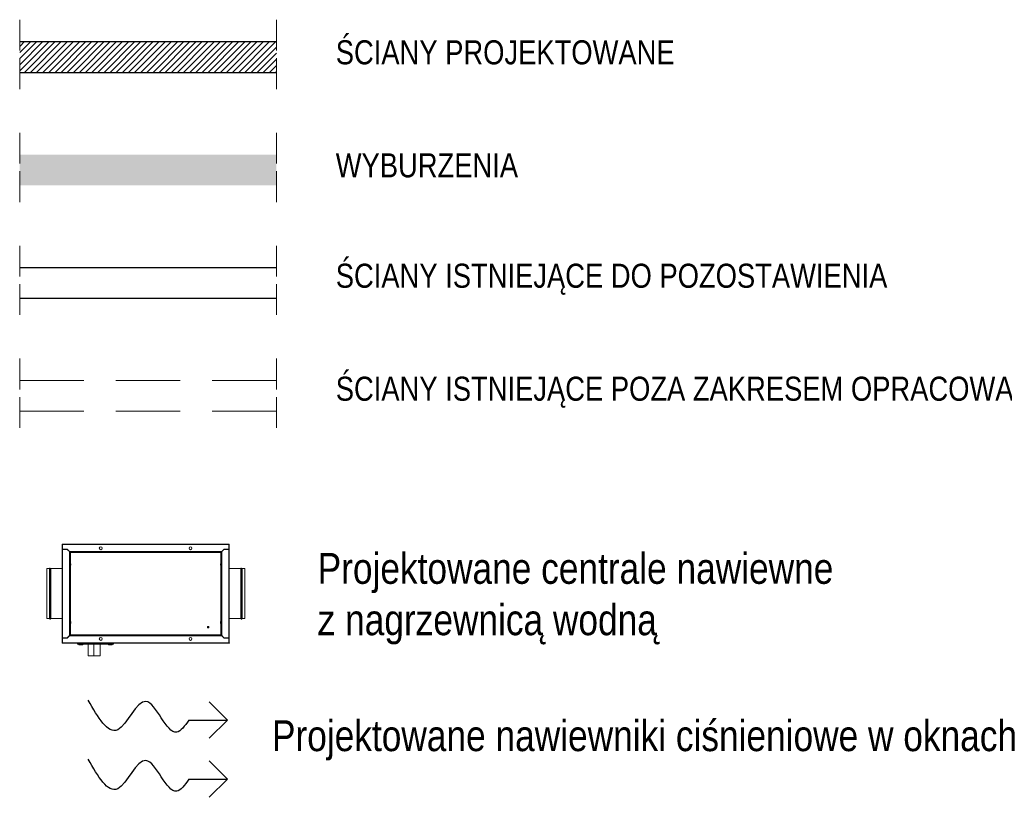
# Model space of a CAD drawing. Header units: millimetres. Extents: x 4946 to 18537, y -10559 to 785.
# Tile 71 of 74: x 8449 to 8832, y -224 to 79. Entities that reach past the tile are written whole.
import ezdxf

# ---------------------------------------------------------------- set-up
doc = ezdxf.new("R2010")
doc.units = ezdxf.units.MM
doc.linetypes.add('ACAD_ISO02W100', pattern=[15, 12, -3])
doc.linetypes.add('DASHED', pattern=[0.75, 0.5, -0.25])
for name, color, linetype, lineweight in [('!MARIUSZ', 220, 'Continuous', 35), ('BA_txs', 2, 'Continuous', 18), ('mm_Wentylacja', 5, 'Continuous', 50), ('mm_wentylacja_bloki', 7, 'Continuous', 18), ('Niewidoczne', 160, 'ACAD_ISO02W100', 18), ('PG_WIDOKOWE_CIENKIE', 1, 'Continuous', 18), ('WYBURZENIA', 160, 'Continuous', 30), ('Wymiarowa zewnętrzna', 50, 'Continuous', 18)]:
    doc.layers.add(name, color=color, linetype=linetype, lineweight=lineweight)
doc.styles.add('BIKTS', font='bikromsw.shx', dxfattribs={"width": 0.85})
doc.styles.get("Standard").update_dxf_attribs({"font": 'arial.ttf'})

# ---------------------------------------------------------------- blocks, each defined once
blk = doc.blocks.new('minibox')
at = {"layer": 'mm_wentylacja_bloki', "linetype": 'Continuous', "lineweight": 5}
for p, q in [((18308.7, -37553.61), (18308.7, -37555.33)), ((18308.7, -37553.61), (18308.77, -37553.61)), ((18308.77, -37553.61), (18308.77, -37553.74)), ((18308.84, -37553.47), (18308.84, -37553.54)), ((18373.56, -37553.47), (18308.84, -37553.47)), ((18308.89, -37553.54), (18308.84, -37553.54)), ((18373.51, -37553.61), (18308.89, -37553.61)), ((18373.56, -37553.54), (18373.51, -37553.54)), ((18373.56, -37553.47), (18373.56, -37553.54)), ((18373.7, -37553.61), (18373.63, -37553.61)), ((18373.63, -37553.74), (18373.63, -37553.61)), ((18373.7, -37555.33), (18373.7, -37553.61)), ((18308.7, -37553.74), (18308.77, -37553.74)), ((18308.7, -37555.33), (18308.77, -37555.33)), ((18308.7, -37555.61), (18308.7, -37589.83)), ((18308.7, -37555.61), (18308.77, -37555.61)), ((18308.77, -37553.74), (18308.77, -37555.33)), ((18308.84, -37555.47), (18308.84, -37555.4)), ((18308.84, -37555.4), (18310.63, -37555.4)), ((18308.84, -37555.47), (18308.84, -37555.54)), ((18308.84, -37555.47), (18310.64, -37555.47)), ((18308.97, -37555.54), (18308.84, -37555.54)), ((18308.84, -37555.66), (18308.84, -37589.78)), ((18308.97, -37555.47), (18308.97, -37555.54)), ((18310.72, -37555.54), (18308.97, -37555.54)), ((18310.59, -37555.47), (18310.59, -37555.54)), ((18310.63, -37555.4), (18311.56, -37556.33)), ((18310.64, -37555.41), (18310.64, -37555.47)), ((18310.69, -37555.51), (18310.66, -37555.54)), ((18310.71, -37555.48), (18310.69, -37555.49)), ((18310.69, -37555.49), (18311.36, -37556.16)), ((18311.56, -37556.38), (18310.69, -37555.51)), ((18311.37, -37556.14), (18311.36, -37556.16)), ((18370.84, -37556.33), (18311.56, -37556.33)), ((18311.56, -37556.38), (18311.56, -37589.06)), ((18370.7, -37556.47), (18311.7, -37556.47)), ((18311.7, -37556.52), (18311.7, -37588.92)), ((18311.7, -37556.61), (18311.77, -37556.61)), ((18311.7, -37556.68), (18311.77, -37556.68)), ((18311.77, -37556.61), (18311.77, -37556.7)), ((18311.8, -37556.64), (18311.8, -37588.8)), ((18311.8, -37556.64), (18370.6, -37556.64)), ((18311.84, -37556.47), (18311.84, -37556.54)), ((18311.94, -37556.54), (18311.84, -37556.54)), ((18311.87, -37588.87), (18311.87, -37556.57)), ((18370.53, -37556.57), (18311.87, -37556.57)), ((18311.94, -37556.71), (18311.88, -37556.65)), ((18311.89, -37556.47), (18311.89, -37556.54)), ((18311.92, -37556.47), (18311.92, -37556.54)), ((18311.94, -37556.71), (18311.94, -37561.16)), ((18370.46, -37556.71), (18311.94, -37556.71)), ((18370.46, -37561.16), (18370.46, -37556.71)), ((18370.53, -37556.61), (18370.57, -37556.57)), ((18370.53, -37588.87), (18370.53, -37556.57)), ((18370.6, -37556.6), (18370.56, -37556.64)), ((18370.57, -37556.57), (18370.57, -37556.5)), ((18370.6, -37556.6), (18370.7, -37556.6)), ((18370.6, -37588.8), (18370.6, -37556.64)), ((18370.7, -37588.92), (18370.7, -37556.52)), ((18370.84, -37556.33), (18371.77, -37555.4)), ((18370.84, -37556.38), (18371.71, -37555.51)), ((18370.84, -37589.06), (18370.84, -37556.38)), ((18371.03, -37556.14), (18371.04, -37556.16)), ((18371.04, -37556.16), (18371.71, -37555.49)), ((18373.43, -37555.54), (18371.68, -37555.54)), ((18371.69, -37555.48), (18371.71, -37555.49)), ((18371.71, -37555.51), (18371.74, -37555.54)), ((18371.76, -37555.41), (18371.76, -37555.47)), ((18371.76, -37555.47), (18373.56, -37555.47)), ((18371.77, -37555.4), (18373.56, -37555.4)), ((18371.81, -37555.47), (18371.81, -37555.54)), ((18373.43, -37555.47), (18373.43, -37555.54)), ((18373.56, -37555.54), (18373.43, -37555.54)), ((18373.56, -37555.47), (18373.56, -37555.4)), ((18373.56, -37555.47), (18373.56, -37555.54)), ((18373.56, -37589.78), (18373.56, -37555.66)), ((18373.7, -37553.74), (18373.63, -37553.74)), ((18373.63, -37555.33), (18373.63, -37553.74)), ((18373.7, -37555.33), (18373.63, -37555.33)), ((18373.7, -37555.61), (18373.63, -37555.61)), ((18373.7, -37589.83), (18373.7, -37555.61)), ((18312.03, -37561.26), (18311.87, -37561.09)), ((18312.03, -37561.68), (18312.03, -37561.26)), ((18370.53, -37561.09), (18370.37, -37561.26)), ((18370.37, -37561.68), (18370.37, -37561.26)), ((18302.7, -37582.47), (18302.7, -37562.97)), ((18302.7, -37562.97), (18303.7, -37562.97)), ((18303.7, -37562.97), (18303.9, -37562.77)), ((18303.7, -37582.47), (18303.7, -37562.97)), ((18303.9, -37582.67), (18303.9, -37562.77)), ((18303.9, -37562.77), (18304.01, -37562.77)), ((18304.01, -37582.67), (18304.01, -37562.77)), ((18304.01, -37562.77), (18304.21, -37562.97)), ((18304.21, -37582.47), (18304.21, -37562.97)), ((18304.21, -37562.97), (18308.7, -37562.97)), ((18312.03, -37561.68), (18311.87, -37561.85)), ((18311.94, -37561.78), (18311.94, -37583.66)), ((18370.53, -37561.85), (18370.37, -37561.68)), ((18370.46, -37583.66), (18370.46, -37561.78)), ((18378.29, -37562.97), (18373.7, -37562.97)), ((18378.49, -37562.77), (18378.29, -37562.97)), ((18378.29, -37562.97), (18378.29, -37582.47)), ((18378.6, -37562.77), (18378.49, -37562.77)), ((18378.49, -37562.77), (18378.49, -37582.67)), ((18378.6, -37562.77), (18378.6, -37582.67)), ((18378.8, -37562.97), (18378.6, -37562.77)), ((18379.8, -37562.97), (18378.8, -37562.97)), ((18378.8, -37562.97), (18378.8, -37582.47)), ((18379.8, -37562.97), (18379.8, -37582.47)), ((18302.7, -37582.47), (18303.7, -37582.47)), ((18303.7, -37582.47), (18303.9, -37582.67)), ((18303.9, -37582.67), (18304.01, -37582.67)), ((18304.01, -37582.67), (18304.21, -37582.47)), ((18304.21, -37582.47), (18308.7, -37582.47)), ((18312.03, -37583.76), (18311.87, -37583.59)), ((18312.03, -37584.18), (18311.87, -37584.35)), ((18311.94, -37584.28), (18311.94, -37588.73)), ((18312.03, -37584.18), (18312.03, -37583.76)), ((18370.53, -37583.59), (18370.37, -37583.76)), ((18370.37, -37584.18), (18370.37, -37583.76)), ((18370.53, -37584.35), (18370.37, -37584.18)), ((18370.46, -37588.73), (18370.46, -37584.28)), ((18378.29, -37582.47), (18373.7, -37582.47)), ((18378.49, -37582.67), (18378.29, -37582.47)), ((18378.6, -37582.67), (18378.49, -37582.67)), ((18378.8, -37582.47), (18378.6, -37582.67)), ((18379.8, -37582.47), (18378.8, -37582.47)), ((18308.7, -37589.83), (18308.77, -37589.83)), ((18308.7, -37590.11), (18308.7, -37591.83)), ((18308.7, -37590.11), (18308.77, -37590.11)), ((18308.7, -37591.7), (18308.77, -37591.7)), ((18308.7, -37591.83), (18308.77, -37591.83)), ((18308.77, -37590.11), (18308.77, -37591.7)), ((18308.77, -37591.7), (18308.77, -37591.83)), ((18308.84, -37589.97), (18308.84, -37589.9)), ((18308.84, -37589.9), (18308.97, -37589.9)), ((18308.84, -37589.97), (18308.84, -37590.04)), ((18310.64, -37589.97), (18308.84, -37589.97)), ((18310.63, -37590.04), (18308.84, -37590.04)), ((18308.84, -37591.97), (18308.84, -37591.9)), ((18308.84, -37591.9), (18308.89, -37591.9)), ((18308.84, -37591.97), (18330.65, -37591.97)), ((18308.89, -37591.83), (18373.51, -37591.83)), ((18308.97, -37589.97), (18308.97, -37589.9)), ((18308.97, -37589.9), (18310.72, -37589.9)), ((18310.59, -37589.97), (18310.59, -37589.9)), ((18311.56, -37589.11), (18310.63, -37590.04)), ((18310.64, -37590.03), (18310.64, -37589.97)), ((18310.69, -37589.93), (18310.66, -37589.9)), ((18310.69, -37589.93), (18311.56, -37589.06)), ((18311.36, -37589.28), (18310.69, -37589.95)), ((18310.71, -37589.96), (18310.69, -37589.95)), ((18311.37, -37589.3), (18311.36, -37589.28)), ((18311.56, -37589.11), (18370.84, -37589.11)), ((18311.8, -37588.84), (18311.7, -37588.84)), ((18311.7, -37588.97), (18370.7, -37588.97)), ((18311.8, -37588.84), (18311.84, -37588.8)), ((18311.8, -37588.8), (18370.6, -37588.8)), ((18311.87, -37588.83), (18311.83, -37588.87)), ((18311.83, -37588.87), (18311.83, -37588.94)), ((18311.87, -37588.87), (18370.53, -37588.87)), ((18311.94, -37588.73), (18370.46, -37588.73)), ((18315.66, -37592.07), (18315.66, -37591.97)), ((18316.26, -37592.07), (18316.26, -37591.97)), ((18316.9, -37592.07), (18316.9, -37591.97)), ((18316.97, -37592.07), (18316.97, -37591.97)), ((18326.43, -37592.07), (18326.43, -37591.97)), ((18326.5, -37592.07), (18326.5, -37591.97)), ((18327.14, -37592.07), (18327.14, -37591.97)), ((18327.74, -37592.07), (18327.74, -37591.97)), ((18330.63, -37592.04), (18330.7, -37592.04)), ((18330.71, -37592), (18330.7, -37592.04)), ((18373.86, -37592.04), (18330.7, -37592.04)), ((18370.46, -37588.73), (18370.52, -37588.79)), ((18370.46, -37588.9), (18370.56, -37588.9)), ((18370.48, -37588.97), (18370.48, -37588.9)), ((18370.51, -37588.97), (18370.51, -37588.9)), ((18370.56, -37588.97), (18370.56, -37588.9)), ((18370.63, -37588.83), (18370.63, -37588.74)), ((18370.7, -37588.76), (18370.63, -37588.76)), ((18370.7, -37588.83), (18370.63, -37588.83)), ((18370.84, -37589.06), (18371.71, -37589.93)), ((18371.77, -37590.04), (18370.84, -37589.11)), ((18371.03, -37589.3), (18371.04, -37589.28)), ((18371.71, -37589.95), (18371.04, -37589.28)), ((18371.5, -37589.72), (18371.5, -37589.74)), ((18371.57, -37589.79), (18371.57, -37589.81)), ((18371.68, -37589.9), (18373.43, -37589.9)), ((18371.69, -37589.96), (18371.71, -37589.95)), ((18371.71, -37589.93), (18371.74, -37589.9)), ((18373.56, -37589.97), (18371.76, -37589.97)), ((18371.76, -37590.03), (18371.76, -37589.97)), ((18373.56, -37590.04), (18371.77, -37590.04)), ((18371.81, -37589.97), (18371.81, -37589.9)), ((18373.43, -37589.9), (18373.56, -37589.9)), ((18373.43, -37589.97), (18373.43, -37589.9)), ((18373.79, -37591.9), (18373.51, -37591.9)), ((18373.56, -37589.97), (18373.56, -37589.9)), ((18373.56, -37589.97), (18373.56, -37590.04)), ((18373.7, -37589.83), (18373.63, -37589.83)), ((18373.7, -37590.11), (18373.63, -37590.11)), ((18373.63, -37591.7), (18373.63, -37590.11)), ((18373.7, -37591.7), (18373.63, -37591.7)), ((18373.63, -37591.83), (18373.63, -37591.7)), ((18373.7, -37591.83), (18373.63, -37591.83)), ((18373.7, -37591.83), (18373.7, -37590.11)), ((18373.85, -37592), (18373.86, -37592.04)), ((18373.93, -37592.04), (18373.86, -37592.04)), ((18314.71, -37592.21), (18314.71, -37592.27)), ((18314.78, -37592.21), (18314.71, -37592.21)), ((18314.71, -37592.27), (18314.78, -37592.27)), ((18314.78, -37592.21), (18314.78, -37592.27)), ((18314.85, -37592.14), (18314.85, -37592.07)), ((18314.85, -37592.07), (18328.55, -37592.07)), ((18315.1, -37592.14), (18314.85, -37592.14)), ((18314.85, -37592.41), (18314.85, -37592.34)), ((18328.55, -37592.41), (18314.85, -37592.41)), ((18314.97, -37592.28), (18314.97, -37592.27)), ((18314.97, -37592.27), (18314.99, -37592.27)), ((18314.99, -37592.27), (18315.05, -37592.21)), ((18328.41, -37592.27), (18314.99, -37592.27)), ((18328.35, -37592.21), (18315.05, -37592.21)), ((18315.24, -37592.55), (18315.24, -37592.49)), ((18315.24, -37592.49), (18316.69, -37592.49)), ((18316.69, -37592.55), (18315.24, -37592.55)), ((18316.61, -37592.63), (18315.32, -37592.63)), ((18316.69, -37592.55), (18316.69, -37592.49)), ((18318.85, -37597), (18318.85, -37592.41)), ((18321.05, -37597), (18321.05, -37592.41)), ((18323.55, -37597), (18323.55, -37592.41)), ((18326.72, -37592.55), (18326.72, -37592.49)), ((18326.72, -37592.49), (18328.17, -37592.49)), ((18328.17, -37592.55), (18326.72, -37592.55)), ((18328.09, -37592.63), (18326.8, -37592.63)), ((18328.17, -37592.55), (18328.17, -37592.49)), ((18328.3, -37592.14), (18328.55, -37592.14)), ((18328.35, -37592.21), (18328.41, -37592.27)), ((18328.43, -37592.27), (18328.41, -37592.27)), ((18328.43, -37592.28), (18328.43, -37592.27)), ((18328.55, -37592.14), (18328.55, -37592.07)), ((18328.55, -37592.41), (18328.55, -37592.34)), ((18328.62, -37592.21), (18328.62, -37592.27)), ((18328.62, -37592.21), (18328.69, -37592.21)), ((18328.69, -37592.27), (18328.62, -37592.27)), ((18328.69, -37592.21), (18328.69, -37592.27)), ((18323.55, -37597), (18318.85, -37597))]:
    blk.add_line(p, q, dxfattribs=at)
for centre, radius in [((18323.7, -37555.07), 0.55), ((18358.7, -37555.07), 0.55), ((18365.56, -37585.78), 0.3), ((18365.56, -37585.78), 0.075), ((18323.7, -37590.37), 0.55), ((18358.7, -37590.37), 0.55)]:
    blk.add_circle(centre, radius, dxfattribs=at)
for centre, radius, start, end in [((18308.84, -37553.61), 0.14, 90, 180), ((18308.84, -37553.61), 0.07, 90, 180), ((18308.72, -37553.58), 0.165, 286.4312, 350.13), ((18308.55, -37553.57), 0.339, 359.9652, 2.048), ((18308.52, -37553.57), 0.371, 356.7495, 359.9605), ((18308.52, -37553.57), 0.372, 353.4762, 356.7729), ((18373.85, -37553.57), 0.339, 177.952, 180.0348), ((18373.88, -37553.57), 0.371, 180.0395, 183.2505), ((18373.88, -37553.57), 0.372, 183.2271, 186.5238), ((18373.68, -37553.58), 0.165, 189.87, 253.5688), ((18373.56, -37553.61), 0.14, 0, 90), ((18373.56, -37553.61), 0.07, 0, 90), ((18308.84, -37555.33), 0.14, 180, 270), ((18308.84, -37555.61), 0.14, 90, 180), ((18308.84, -37555.61), 0.07, 90, 180), ((18308.8, -37555.38), 0.278, 264.5037, 268.0072), ((18308.8, -37555.32), 0.334, 267.9531, 270.0794), ((18308.8, -37555.29), 0.364, 270.0718, 272.0071), ((18308.8, -37555.28), 0.377, 272.0004, 273.2844), ((18308.8, -37555.28), 0.375, 273.2722, 276.531), ((18308.81, -37555.49), 0.165, 279.87, 343.5688), ((18310.59, -37555.61), 0.14, 45, 90), ((18310.64, -37555.54), 0.07, 45, 90), ((18311.33, -37556.84), 0.508, 52.7502, 53.6863), ((18311.84, -37556.61), 0.14, 107.9959, 162.0708), ((18311.73, -37556.38), 0.316, 275.7483, 277.8309), ((18311.84, -37556.61), 0.07, 90, 180), ((18311.72, -37556.32), 0.381, 278.6584, 282.5951), ((18311.72, -37556.35), 0.347, 277.8098, 278.6247), ((18311.94, -37556.71), 0.14, 120.6005, 149.3995), ((18311.77, -37556.53), 0.165, 312.395, 315.3101), ((18311.56, -37556.49), 0.381, 347.4049, 351.3416), ((18311.59, -37556.49), 0.347, 351.3753, 352.1902), ((18311.62, -37556.5), 0.316, 352.1691, 354.2517), ((18370.46, -37556.71), 0.07, 37.017, 52.983), ((18370.46, -37556.71), 0.14, 39.4366, 53.8767), ((18370.57, -37556.4), 0.14, 270, 329.6529), ((18370.77, -37556.6), 0.14, 108.8844, 180), ((18371.07, -37556.84), 0.508, 126.3137, 127.2498), ((18371.81, -37555.61), 0.14, 90, 135), ((18371.76, -37555.54), 0.07, 90, 135), ((18373.59, -37555.49), 0.165, 196.4312, 260.13), ((18373.56, -37555.33), 0.14, 270, 0), ((18373.56, -37555.61), 0.14, 0, 90), ((18373.56, -37555.61), 0.07, 0, 90), ((18373.6, -37555.28), 0.375, 263.469, 266.7278), ((18373.6, -37555.28), 0.377, 266.7156, 267.9996), ((18373.6, -37555.29), 0.364, 267.9929, 269.9282), ((18373.6, -37555.32), 0.334, 269.9206, 272.0469), ((18373.61, -37555.38), 0.278, 271.9928, 275.4963), ((18308.84, -37589.83), 0.14, 180, 270), ((18308.84, -37590.11), 0.14, 90, 180), ((18308.84, -37591.83), 0.14, 180, 270), ((18308.8, -37590.06), 0.278, 91.9928, 95.4963), ((18308.84, -37589.83), 0.07, 180, 270), ((18308.72, -37591.86), 0.165, 9.87, 73.5688), ((18308.84, -37591.83), 0.07, 180, 270), ((18308.8, -37590.12), 0.334, 89.9206, 92.0469), ((18308.8, -37590.15), 0.364, 87.9929, 89.9282), ((18308.8, -37590.16), 0.377, 86.7156, 87.9996), ((18308.8, -37590.16), 0.375, 83.469, 86.7278), ((18308.81, -37589.95), 0.165, 16.4312, 80.13), ((18308.52, -37591.87), 0.372, 3.2271, 6.5238), ((18308.52, -37591.87), 0.371, 0.0395, 3.2505), ((18308.55, -37591.87), 0.339, 357.952, 0.0348), ((18310.59, -37589.83), 0.14, 270, 315), ((18310.64, -37589.9), 0.07, 270, 315), ((18311.33, -37588.6), 0.508, 306.3137, 307.2498), ((18311.63, -37588.84), 0.14, 288.8844, 0), ((18311.83, -37589.04), 0.14, 90, 149.6529), ((18311.94, -37588.73), 0.14, 219.4366, 233.8767), ((18311.94, -37588.73), 0.07, 217.017, 232.983), ((18330.77, -37592.04), 0.14, 149.3616, 180), ((18332.01, -37592.43), 1.37, 161.0198, 161.8316), ((18331.23, -37592.15), 0.536, 157.9805, 159.7676), ((18331.51, -37592.26), 0.837, 159.7499, 161.0306), ((18331.06, -37592.09), 0.352, 155.8392, 157.9841), ((18370.78, -37588.94), 0.316, 172.1691, 174.2517), ((18370.84, -37588.95), 0.381, 167.4049, 171.3416), ((18370.81, -37588.95), 0.347, 171.3753, 172.1902), ((18370.63, -37588.91), 0.165, 132.395, 135.3101), ((18370.46, -37588.73), 0.14, 300.6005, 329.3995), ((18370.56, -37588.83), 0.07, 270, 0), ((18370.68, -37589.12), 0.381, 98.6584, 102.5951), ((18370.56, -37588.83), 0.14, 287.9959, 342.0708), ((18370.67, -37589.06), 0.316, 95.7483, 97.8309), ((18370.68, -37589.09), 0.347, 97.8098, 98.6247), ((18371.07, -37588.6), 0.508, 232.7502, 233.6863), ((18371.81, -37589.83), 0.14, 225, 270), ((18371.76, -37589.9), 0.07, 225, 270), ((18373.59, -37589.95), 0.165, 99.87, 163.5688), ((18373.68, -37591.86), 0.165, 106.4312, 170.13), ((18373.88, -37591.87), 0.372, 173.4762, 176.7729), ((18373.88, -37591.87), 0.371, 176.7495, 179.9605), ((18373.85, -37591.87), 0.339, 179.9652, 182.048), ((18373.6, -37590.16), 0.375, 93.2722, 96.531), ((18373.56, -37589.83), 0.14, 270, 0), ((18373.56, -37589.83), 0.07, 270, 0), ((18373.56, -37590.11), 0.14, 0, 90), ((18373.6, -37590.16), 0.377, 92.0004, 93.2844), ((18373.6, -37590.15), 0.364, 90.0718, 92.0071), ((18373.56, -37591.83), 0.07, 297.5898, 0), ((18373.6, -37590.12), 0.334, 87.9531, 90.0794), ((18373.61, -37590.06), 0.278, 84.5037, 88.0072), ((18373.56, -37591.83), 0.14, 329.3421, 0), ((18373.79, -37592.04), 0.14, 0, 90), ((18372.61, -37592.41), 1.3, 18.297, 18.9918), ((18314.85, -37592.21), 0.14, 90, 180), ((18314.85, -37592.27), 0.14, 180, 270), ((18314.85, -37592.21), 0.07, 90, 180), ((18314.85, -37592.27), 0.07, 180, 270), ((18315.32, -37592.49), 0.08, 90, 180), ((18315.32, -37592.55), 0.08, 180, 270), ((18316.61, -37592.49), 0.08, 0, 90), ((18316.61, -37592.55), 0.08, 270, 0), ((18326.8, -37592.49), 0.08, 90, 180), ((18326.8, -37592.55), 0.08, 180, 270), ((18328.09, -37592.49), 0.08, 0, 90), ((18328.09, -37592.55), 0.08, 270, 0), ((18328.55, -37592.21), 0.14, 0, 90), ((18328.55, -37592.21), 0.07, 0, 90), ((18328.55, -37592.27), 0.14, 270, 0), ((18328.55, -37592.27), 0.07, 270, 0)]:
    blk.add_arc(centre, radius, start, end, dxfattribs=at)
for points in [[(18308.87, -37553.48), (18308.86, -37553.47), (18308.85, -37553.47), (18308.84, -37553.47)], [(18308.87, -37553.55), (18308.86, -37553.54), (18308.85, -37553.54), (18308.84, -37553.54)], [(18373.53, -37553.55), (18373.52, -37553.55), (18373.52, -37553.56), (18373.51, -37553.57)], [(18373.56, -37553.54), (18373.55, -37553.54), (18373.54, -37553.54), (18373.53, -37553.55)], [(18308.77, -37555.33), (18308.77, -37555.35), (18308.78, -37555.37), (18308.79, -37555.38)], [(18308.79, -37555.38), (18308.8, -37555.39), (18308.82, -37555.4), (18308.84, -37555.4)], [(18311.58, -37556.37), (18311.58, -37556.35), (18311.57, -37556.34), (18311.56, -37556.33)], [(18311.63, -37556.43), (18311.61, -37556.41), (18311.58, -37556.39), (18311.56, -37556.38)], [(18311.61, -37556.4), (18311.6, -37556.39), (18311.59, -37556.38), (18311.58, -37556.37)], [(18311.64, -37556.43), (18311.63, -37556.42), (18311.62, -37556.41), (18311.61, -37556.4)], [(18311.66, -37556.45), (18311.65, -37556.45), (18311.65, -37556.44), (18311.64, -37556.43)], [(18311.68, -37556.47), (18311.67, -37556.46), (18311.67, -37556.46), (18311.66, -37556.45)], [(18311.7, -37556.47), (18311.69, -37556.47), (18311.67, -37556.46), (18311.66, -37556.46)], [(18311.74, -37556.7), (18311.74, -37556.7), (18311.75, -37556.7), (18311.76, -37556.7)], [(18311.94, -37556.53), (18311.94, -37556.52), (18311.94, -37556.51), (18311.94, -37556.51)], [(18370.7, -37556.47), (18370.71, -37556.47), (18370.73, -37556.46), (18370.74, -37556.46)], [(18370.72, -37556.47), (18370.73, -37556.46), (18370.73, -37556.46), (18370.74, -37556.45)], [(18370.74, -37556.45), (18370.75, -37556.45), (18370.75, -37556.44), (18370.76, -37556.43)], [(18370.76, -37556.43), (18370.78, -37556.42), (18370.78, -37556.41), (18370.79, -37556.4)], [(18370.77, -37556.43), (18370.79, -37556.41), (18370.82, -37556.39), (18370.84, -37556.38)], [(18370.79, -37556.4), (18370.8, -37556.39), (18370.81, -37556.38), (18370.82, -37556.37)], [(18370.82, -37556.37), (18370.83, -37556.35), (18370.83, -37556.34), (18370.84, -37556.33)], [(18373.56, -37555.4), (18373.58, -37555.4), (18373.6, -37555.39), (18373.61, -37555.38)], [(18373.61, -37555.38), (18373.62, -37555.37), (18373.63, -37555.35), (18373.63, -37555.33)], [(18373.61, -37555.65), (18373.62, -37555.65), (18373.62, -37555.64), (18373.63, -37555.64)], [(18373.63, -37555.64), (18373.63, -37555.63), (18373.63, -37555.62), (18373.63, -37555.61)], [(18373.63, -37555.66), (18373.64, -37555.66), (18373.65, -37555.65), (18373.66, -37555.65)], [(18308.77, -37589.78), (18308.76, -37589.78), (18308.75, -37589.79), (18308.74, -37589.79)], [(18308.79, -37589.79), (18308.78, -37589.79), (18308.78, -37589.8), (18308.77, -37589.8)], [(18308.77, -37589.8), (18308.77, -37589.81), (18308.77, -37589.82), (18308.77, -37589.83)], [(18308.79, -37590.06), (18308.78, -37590.07), (18308.77, -37590.09), (18308.77, -37590.11)], [(18308.84, -37590.04), (18308.82, -37590.04), (18308.8, -37590.05), (18308.79, -37590.06)], [(18308.84, -37591.9), (18308.85, -37591.9), (18308.86, -37591.9), (18308.87, -37591.89)], [(18308.87, -37591.89), (18308.88, -37591.89), (18308.88, -37591.88), (18308.89, -37591.87)], [(18311.63, -37589.01), (18311.61, -37589.03), (18311.58, -37589.04), (18311.56, -37589.06)], [(18311.58, -37589.07), (18311.58, -37589.09), (18311.57, -37589.1), (18311.56, -37589.11)], [(18311.61, -37589.04), (18311.6, -37589.05), (18311.59, -37589.06), (18311.58, -37589.07)], [(18311.64, -37589), (18311.63, -37589.02), (18311.62, -37589.03), (18311.61, -37589.04)], [(18311.66, -37588.99), (18311.65, -37588.99), (18311.65, -37589), (18311.64, -37589.01)], [(18311.68, -37588.97), (18311.67, -37588.98), (18311.67, -37588.98), (18311.66, -37588.99)], [(18311.7, -37588.97), (18311.69, -37588.97), (18311.67, -37588.98), (18311.66, -37588.98)], [(18370.46, -37588.91), (18370.46, -37588.92), (18370.46, -37588.93), (18370.46, -37588.93)], [(18370.66, -37588.74), (18370.66, -37588.74), (18370.65, -37588.74), (18370.64, -37588.74)], [(18370.7, -37588.97), (18370.71, -37588.97), (18370.73, -37588.98), (18370.74, -37588.98)], [(18370.72, -37588.97), (18370.73, -37588.98), (18370.73, -37588.98), (18370.74, -37588.99)], [(18370.74, -37588.99), (18370.75, -37588.99), (18370.75, -37589), (18370.76, -37589.01)], [(18370.76, -37589), (18370.78, -37589.02), (18370.78, -37589.03), (18370.79, -37589.04)], [(18370.77, -37589.01), (18370.79, -37589.03), (18370.82, -37589.04), (18370.84, -37589.06)], [(18370.79, -37589.04), (18370.8, -37589.05), (18370.81, -37589.06), (18370.82, -37589.07)], [(18370.82, -37589.07), (18370.83, -37589.09), (18370.83, -37589.1), (18370.84, -37589.11)], [(18373.61, -37590.06), (18373.6, -37590.05), (18373.58, -37590.04), (18373.56, -37590.04)], [(18373.63, -37590.11), (18373.63, -37590.09), (18373.62, -37590.07), (18373.61, -37590.06)], [(18373.83, -37591.95), (18373.83, -37591.96), (18373.84, -37591.98), (18373.84, -37591.99)], [(18314.94, -37592.34), (18314.94, -37592.35), (18314.93, -37592.36), (18314.92, -37592.37)], [(18314.99, -37592.27), (18314.97, -37592.29), (18314.96, -37592.32), (18314.94, -37592.34)], [(18328.41, -37592.27), (18328.43, -37592.29), (18328.44, -37592.32), (18328.46, -37592.34)], [(18328.46, -37592.34), (18328.46, -37592.35), (18328.47, -37592.36), (18328.48, -37592.37)]]:
    blk.add_open_spline(points, degree=3, dxfattribs=at)
for points, knots in [([(18308.89, -37553.54), (18308.89, -37553.53), (18308.88, -37553.51), (18308.88, -37553.49), (18308.87, -37553.48)], [0, 0, 0, 0, 0.307899, 1, 1, 1, 1]), ([(18308.89, -37553.56), (18308.89, -37553.55), (18308.89, -37553.55), (18308.89, -37553.54), (18308.89, -37553.54)], [0, 0, 0, 0, 0.508658, 1, 1, 1, 1]), ([(18373.56, -37553.47), (18373.55, -37553.47), (18373.52, -37553.49), (18373.52, -37553.52), (18373.51, -37553.54)], [0, 0, 0, 0, 0.404004, 1, 1, 1, 1]), ([(18373.51, -37553.54), (18373.51, -37553.54), (18373.51, -37553.55), (18373.51, -37553.55), (18373.51, -37553.56)], [0, 0, 0, 0, 0.491342, 1, 1, 1, 1]), ([(18308.7, -37555.61), (18308.7, -37555.62), (18308.72, -37555.65), (18308.75, -37555.66), (18308.77, -37555.66)], [0, 0, 0, 0, 0.404169, 1, 1, 1, 1]), ([(18308.77, -37555.61), (18308.77, -37555.62), (18308.77, -37555.65), (18308.8, -37555.66), (18308.81, -37555.66)], [0, 0, 0, 0, 0.480543, 1, 1, 1, 1]), ([(18311.7, -37556.52), (18311.7, -37556.51), (18311.69, -37556.49), (18311.68, -37556.47), (18311.68, -37556.47)], [0, 0, 0, 0, 0.716311, 1, 1, 1, 1]), ([(18311.7, -37556.68), (18311.7, -37556.68), (18311.71, -37556.7), (18311.72, -37556.7), (18311.74, -37556.7)], [0, 0, 0, 0, 0.163679, 1, 1, 1, 1]), ([(18311.77, -37556.68), (18311.77, -37556.68), (18311.77, -37556.69), (18311.77, -37556.69), (18311.78, -37556.69)], [0, 0, 0, 0, 0.520246, 1, 1, 1, 1]), ([(18311.94, -37556.71), (18311.93, -37556.7), (18311.92, -37556.67), (18311.89, -37556.64), (18311.87, -37556.64)], [0, 0, 0, 0, 0.319994, 1, 1, 1, 1]), ([(18311.94, -37556.71), (18311.93, -37556.7), (18311.9, -37556.69), (18311.87, -37556.66), (18311.87, -37556.64)], [0, 0, 0, 0, 0.319994, 1, 1, 1, 1]), ([(18311.93, -37556.54), (18311.93, -37556.54), (18311.93, -37556.54), (18311.93, -37556.54), (18311.92, -37556.54)], [0, 0, 0, 0, 0.476273, 1, 1, 1, 1]), ([(18311.94, -37556.51), (18311.94, -37556.5), (18311.94, -37556.5), (18311.94, -37556.5), (18311.94, -37556.5)], [0, 0, 0, 0, 0.515426, 1, 1, 1, 1]), ([(18370.46, -37556.71), (18370.47, -37556.7), (18370.48, -37556.67), (18370.51, -37556.64), (18370.53, -37556.64)], [0, 0, 0, 0, 0.319994, 1, 1, 1, 1]), ([(18370.46, -37556.71), (18370.47, -37556.7), (18370.5, -37556.69), (18370.53, -37556.66), (18370.53, -37556.64)], [0, 0, 0, 0, 0.319994, 1, 1, 1, 1]), ([(18370.7, -37556.52), (18370.7, -37556.51), (18370.71, -37556.49), (18370.72, -37556.47), (18370.72, -37556.47)], [0, 0, 0, 0, 0.716311, 1, 1, 1, 1]), ([(18373.66, -37555.65), (18373.67, -37555.65), (18373.69, -37555.64), (18373.7, -37555.62), (18373.7, -37555.61)], [0, 0, 0, 0, 0.550428, 1, 1, 1, 1]), ([(18308.74, -37589.79), (18308.73, -37589.79), (18308.71, -37589.8), (18308.7, -37589.82), (18308.7, -37589.83)], [0, 0, 0, 0, 0.550428, 1, 1, 1, 1]), ([(18308.84, -37591.97), (18308.85, -37591.97), (18308.88, -37591.95), (18308.89, -37591.92), (18308.89, -37591.9)], [0, 0, 0, 0, 0.404004, 1, 1, 1, 1]), ([(18308.89, -37591.9), (18308.89, -37591.9), (18308.89, -37591.89), (18308.89, -37591.89), (18308.89, -37591.88)], [0, 0, 0, 0, 0.491342, 1, 1, 1, 1]), ([(18311.7, -37588.92), (18311.7, -37588.93), (18311.69, -37588.95), (18311.68, -37588.97), (18311.68, -37588.97)], [0, 0, 0, 0, 0.716311, 1, 1, 1, 1]), ([(18311.94, -37588.73), (18311.93, -37588.74), (18311.92, -37588.77), (18311.89, -37588.8), (18311.87, -37588.8)], [0, 0, 0, 0, 0.319994, 1, 1, 1, 1]), ([(18311.94, -37588.73), (18311.93, -37588.74), (18311.9, -37588.75), (18311.87, -37588.78), (18311.87, -37588.8)], [0, 0, 0, 0, 0.319994, 1, 1, 1, 1]), ([(18330.77, -37591.9), (18330.77, -37591.9), (18330.75, -37591.91), (18330.74, -37591.93), (18330.74, -37591.94)], [0, 0, 0, 0, 0.164708, 1, 1, 1, 1]), ([(18370.46, -37588.73), (18370.47, -37588.74), (18370.5, -37588.75), (18370.53, -37588.78), (18370.53, -37588.8)], [0, 0, 0, 0, 0.319994, 1, 1, 1, 1]), ([(18370.46, -37588.73), (18370.47, -37588.74), (18370.48, -37588.77), (18370.51, -37588.8), (18370.53, -37588.8)], [0, 0, 0, 0, 0.319994, 1, 1, 1, 1]), ([(18370.46, -37588.93), (18370.46, -37588.94), (18370.46, -37588.94), (18370.46, -37588.94), (18370.46, -37588.94)], [0, 0, 0, 0, 0.515426, 1, 1, 1, 1]), ([(18370.47, -37588.9), (18370.47, -37588.9), (18370.47, -37588.9), (18370.47, -37588.9), (18370.48, -37588.9)], [0, 0, 0, 0, 0.476273, 1, 1, 1, 1]), ([(18370.63, -37588.76), (18370.63, -37588.75), (18370.63, -37588.75), (18370.63, -37588.75), (18370.62, -37588.75)], [0, 0, 0, 0, 0.520246, 1, 1, 1, 1]), ([(18370.7, -37588.76), (18370.7, -37588.75), (18370.69, -37588.74), (18370.68, -37588.74), (18370.66, -37588.74)], [0, 0, 0, 0, 0.163679, 1, 1, 1, 1]), ([(18370.7, -37588.92), (18370.7, -37588.93), (18370.71, -37588.95), (18370.72, -37588.97), (18370.72, -37588.97)], [0, 0, 0, 0, 0.716311, 1, 1, 1, 1]), ([(18373.51, -37591.88), (18373.51, -37591.89), (18373.51, -37591.89), (18373.51, -37591.9), (18373.51, -37591.9)], [0, 0, 0, 0, 0.508658, 1, 1, 1, 1]), ([(18373.63, -37589.83), (18373.63, -37589.82), (18373.63, -37589.79), (18373.6, -37589.78), (18373.59, -37589.78)], [0, 0, 0, 0, 0.480543, 1, 1, 1, 1]), ([(18373.7, -37589.83), (18373.7, -37589.82), (18373.68, -37589.79), (18373.65, -37589.78), (18373.63, -37589.78)], [0, 0, 0, 0, 0.404169, 1, 1, 1, 1]), ([(18373.79, -37591.9), (18373.8, -37591.9), (18373.82, -37591.92), (18373.83, -37591.94), (18373.83, -37591.95)], [0, 0, 0, 0, 0.357397, 1, 1, 1, 1]), ([(18314.99, -37592.27), (18314.98, -37592.28), (18314.94, -37592.31), (18314.89, -37592.34), (18314.85, -37592.34)], [0, 0, 0, 0, 0.279629, 1, 1, 1, 1]), ([(18314.92, -37592.37), (18314.91, -37592.38), (18314.9, -37592.39), (18314.87, -37592.41), (18314.85, -37592.41)], [0, 0, 0, 0, 0.300097, 1, 1, 1, 1]), ([(18315.05, -37592.21), (18315.07, -37592.18), (18315.11, -37592.12), (18315.17, -37592.07), (18315.2, -37592.07)], [0, 0, 0, 0, 0.59569, 1, 1, 1, 1]), ([(18328.21, -37592.07), (18328.23, -37592.07), (18328.29, -37592.12), (18328.33, -37592.18), (18328.35, -37592.21)], [0, 0, 0, 0, 0.40431, 1, 1, 1, 1]), ([(18328.55, -37592.34), (18328.54, -37592.34), (18328.49, -37592.33), (18328.44, -37592.3), (18328.41, -37592.27)], [0, 0, 0, 0, 0.223053, 1, 1, 1, 1]), ([(18328.48, -37592.37), (18328.49, -37592.38), (18328.5, -37592.39), (18328.53, -37592.41), (18328.55, -37592.41)], [0, 0, 0, 0, 0.300097, 1, 1, 1, 1])]:
    blk.add_open_spline(points, degree=3, knots=knots, dxfattribs=at)
blk = doc.blocks.new('podciecie')
at = {"layer": 'mm_Wentylacja', "color": 142, "lineweight": 30}
for p, q in [((23288, -37575.5), (23288, -37590.5)), ((23288, -37590.5), (23280.93, -37583.43)), ((23288, -37590.5), (23295.07, -37583.43))]:
    blk.add_line(p, q, dxfattribs=at)
blk.add_spline([(23288, -37575.5), (23283.25, -37570.75), (23295.25, -37558.75), (23284.25, -37547.75), (23295.75, -37536.25)], degree=3, dxfattribs=at)

msp = doc.modelspace()

# ---------------------------------------------------------------- hatches: boundary and pattern name
at = {"layer": 'PG_WIDOKOWE_CIENKIE', "lineweight": 18}
h = msp.add_hatch(dxfattribs=at)
h.set_pattern_fill('LINE', scale=13.5, angle=45)
h.set_pattern_definition([(45, (21146.6134, 16095.1082), (-1.1932427, 1.1932427), [])])
h.paths.add_polyline_path([(8548.86, 70.11), (8448.86, 70.11), (8448.86, 58.11), (8548.86, 58.11)])
at = {"layer": 'WYBURZENIA', "lineweight": 18, "true_color": 0x636466, "transparency": 33554572}
h = msp.add_hatch(color=251, dxfattribs=at)
h.dxf.hatch_style = 1
h.paths.add_polyline_path([(8548.86, 26.11), (8448.86, 26.11), (8448.86, 14.11), (8548.86, 14.11)])

# ---------------------------------------------------------------- linework, layer by layer
at = {"layer": '!MARIUSZ', "color": 18, "linetype": 'DASHED', "lineweight": 0, "ltscale": 50, "true_color": 0x000000}
for p, q in [((8448.86, -61.89), (8548.86, -61.89)), ((8448.86, -73.89), (8548.86, -73.89))]:
    msp.add_line(p, q, dxfattribs=at)
at = {"layer": 'Niewidoczne', "color": 251, "true_color": 0x636466}
for p, q in [((8448.86, 78.61), (8448.86, 49.61)), ((8548.86, 78.61), (8548.86, 49.61)), ((8448.86, 34.61), (8448.86, 5.61)), ((8548.86, 34.61), (8548.86, 5.61)), ((8448.86, -9.39), (8448.86, -38.39)), ((8548.86, -9.39), (8548.86, -38.39)), ((8448.86, -53.39), (8448.86, -82.39)), ((8548.86, -53.39), (8548.86, -82.39))]:
    msp.add_line(p, q, dxfattribs=at)
at = {"layer": 'Wymiarowa zewnętrzna', "color": 18, "lineweight": 30, "true_color": 0x000000}
for p, q in [((8448.86, 70.11), (8548.86, 70.11)), ((8448.86, 58.11), (8548.86, 58.11)), ((8448.86, -17.89), (8548.86, -17.89)), ((8448.86, -29.89), (8548.86, -29.89))]:
    msp.add_line(p, q, dxfattribs=at)

# ---------------------------------------------------------------- block references
at = {"layer": 'mm_Wentylacja', "color": 2, "lineweight": 30}
msp.add_blockref('minibox', (-9843.27, 37427.83), dxfattribs=at)
at = {"layer": 'mm_Wentylacja', "color": 2, "lineweight": 30, "rotation": 90}
for p in [(-29060.71, -23482.14), (-29060.71, -23505.14)]:
    msp.add_blockref('podciecie', p, dxfattribs=at)

# ---------------------------------------------------------------- texts
at = {"layer": 'BA_txs', "color": 7, "char_height": 9.375, "width": 793.7526, "attachment_point": 1, "style": 'BIKTS'}
for s, insert in [('ŚCIANY PROJEKTOWANE', (8572.01, 70.59)), ('WYBURZENIA', (8572.01, 26.59)), ('ŚCIANY ISTNIEJĄCE DO POZOSTAWIENIA', (8572.01, -16.41)), ('ŚCIANY ISTNIEJĄCE POZA ZAKRESEM OPRACOWAIA', (8572.01, -60.41))]:
    msp.add_mtext(s, dxfattribs=dict(at, insert=insert))
at = {"layer": 'mm_wentylacja_bloki', "char_height": 12, "width": 413.8364, "attachment_point": 2}
for s, insert in [('\\pxql;{\\fArial Narrow|b0|i0|c238|p34;Projektowane centrale nawiewne \\Pz nagrzewnicą wodną}', (8771.87, -129.08)), ('\\pxql;{\\fArial Narrow|b0|i0|c238|p34;Projektowane nawiewniki ciśnieniowe w oknach}', (8754.07, -194.23))]:
    msp.add_mtext(s, dxfattribs=dict(at, insert=insert))

doc.saveas('drawing.dxf')
